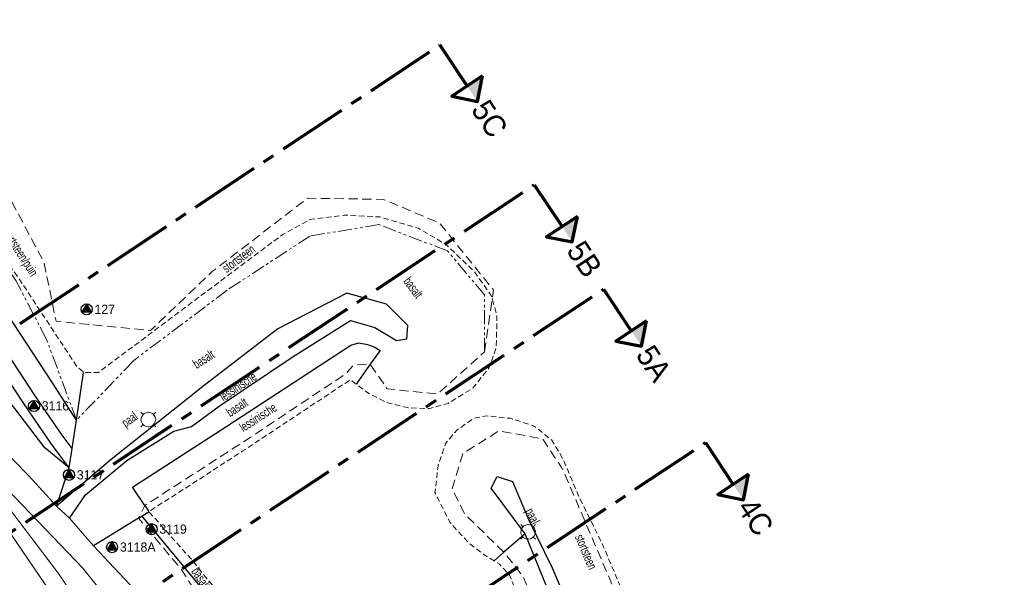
# Model space of a CAD drawing. Header units: metres. Extents: x 62183 to 64287, y 386037 to 390061.
# Tile 10 of 38: x 63436 to 63570, y 387269 to 387345. Entities that reach past the tile are written whole.
import ezdxf
from ezdxf.enums import TextEntityAlignment as Align

# ---------------------------------------------------------------- set-up
doc = ezdxf.new("R2010")
doc.units = ezdxf.units.M
for name, pattern in [('CENTER2', [28.575, 19.05, -3.175, 3.175, -3.175]), ('HIDDEN', [0.375, 0.25, -0.125]), ('PHANTOM2', [1.25, 0.625, -0.125, 0.125, -0.125, 0.125, -0.125])]:
    doc.linetypes.add(name, pattern=pattern)
for name, color, linetype, lineweight in [('BS-Boorpunten', 253, 'CONTINUOUS', 25), ('BS-Boorpuntnummer', 253, 'CONTINUOUS', 25), ('BS-KANT-KREUKELBERM', 35, 'PHANTOM2', 0), ('BS-KANT-VERHARDING', 253, 'CONTINUOUS', 0), ('BS-OVERIGE-PUNTEN', 253, 'CONTINUOUS', 0), ('BS-OVERIGE-TEKSTEN', 253, 'CONTINUOUS', 0), ('BS-PAAL-STEEN', 253, 'CONTINUOUS', 0), ('BS-RASTER', 253, 'RASTER', 0), ('BS-TEENSCHOT-GECONSTRUEERD', 1, 'HIDDEN', 13), ('BS-ZANDLIJN', 2, 'HIDDEN', 20), ('Plts-Dwarsprofiel 1-500', 5, 'CENTER2', 70)]:
    doc.layers.add(name, color=color, linetype=linetype, lineweight=lineweight)
doc.layers.add('BS-SCHEIDINGSL-TALUDBEKL-NTZ', color=253, linetype='CONTINUOUS')
doc.layers.add('BS-SCHEIDINGSLIJN-TALUDBEKL', color=253, linetype='CONTINUOUS')
doc.styles.add('StagCAD', font='StagCAD.ttf')
doc.linetypes.add('RASTER', pattern='A,3,-2,[200,RASTER,S=0.75,R=0,X=0,Y=0],-2,3', length=10)

# ---------------------------------------------------------------- blocks, each defined once
blk = doc.blocks.new('81', base_point=(62183.206022, 386036.879328))
at = {"layer": 'BS-OVERIGE-PUNTEN'}
blk.add_polyline3d([(62183.049772, 386036.410578, 0), (62182.924772, 386036.473078, 0), (62182.799772, 386036.598078, 0), (62182.737272, 386036.723078, 0), (62182.706022, 386036.848078, 0), (62182.737272, 386037.035578, 0), (62182.799772, 386037.160578, 0), (62182.924772, 386037.285578, 0), (62183.049772, 386037.348078, 0), (62183.174772, 386037.379328, 0), (62183.237272, 386037.379328, 0), (62183.362272, 386037.348078, 0), (62183.487272, 386037.285578, 0), (62183.612272, 386037.160578, 0), (62183.674772, 386037.035578, 0), (62183.706022, 386036.910578, 0), (62183.674772, 386036.723078, 0), (62183.612272, 386036.598078, 0), (62183.487272, 386036.473078, 0), (62183.362272, 386036.410578, 0), (62183.237272, 386036.379328, 0), (62183.174772, 386036.379328, 0)], close=True, dxfattribs=at)
for points in [[(62182.862272, 386037.223078, 0), (62182.706022, 386037.379328, 0)], [(62183.549772, 386037.223078, 0), (62183.706022, 386037.379328, 0)], [(62182.862272, 386036.535578, 0), (62182.706022, 386036.379328, 0)], [(62183.549772, 386036.535578, 0), (62183.706022, 386036.379328, 0)]]:
    blk.add_polyline3d(points, dxfattribs=at)
blk = doc.blocks.new('punt-boring')
at = {"layer": 'BS-Boorpunten'}
h = blk.add_hatch(color=8, dxfattribs=at)
h.dxf.hatch_style = 1
h.paths.add_polyline_path([(0.01, 1), (-0.87, -0.49), (0.86, -0.51)])
h = blk.add_hatch(color=1, dxfattribs=at)
h.dxf.hatch_style = 1
h.paths.add_polyline_path([(0.01, 1), (-0.87, -0.49), (0.86, -0.51)])
at = {"layer": 'BS-Boorpunten', "color": 8}
blk.add_lwpolyline([(0.01, 1), (-0.87, -0.49), (0.86, -0.51)], close=True, dxfattribs=at)
at = {"layer": 'BS-Boorpunten', "color": 1}
blk.add_lwpolyline([(0.01, 1), (-0.87, -0.49), (0.86, -0.51)], close=True, dxfattribs=at)
at = {"layer": 'BS-Boorpunten', "color": 8}
blk.add_circle((0, 0), 1, dxfattribs=at)
at = {"layer": 'BS-Boorpunten', "color": 1}
blk.add_circle((0, 0), 1, dxfattribs=at)
blk = doc.blocks.new('*U287', base_point=(63445.08, 387305.393))
at = {"layer": 'BS-Boorpunten', "xscale": 1.499999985, "yscale": 1.499999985, "zscale": 1.499999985}
blk.add_blockref('punt-boring', (63445.08, 387305.393), dxfattribs=at)
at = {"layer": 'BS-Boorpuntnummer', "linetype": 'ByBlock', "insert": (63447.2, 387305.393), "char_height": 2.5, "attachment_point": 4}
blk.add_mtext('127', dxfattribs=at)
blk = doc.blocks.new('*U432', base_point=(63437.927, 387292.273))
at = {"layer": 'BS-Boorpunten', "xscale": 1.499999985, "yscale": 1.499999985, "zscale": 1.499999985}
blk.add_blockref('punt-boring', (63437.927, 387292.273), dxfattribs=at)
at = {"layer": 'BS-Boorpuntnummer', "linetype": 'ByBlock', "insert": (63440.047, 387292.273), "char_height": 2.5, "attachment_point": 4}
blk.add_mtext('3116', dxfattribs=at)
blk = doc.blocks.new('*U433', base_point=(63442.689, 387282.914))
at = {"layer": 'BS-Boorpunten', "xscale": 1.499999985, "yscale": 1.499999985, "zscale": 1.499999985}
blk.add_blockref('punt-boring', (63442.689, 387282.914), dxfattribs=at)
at = {"layer": 'BS-Boorpuntnummer', "linetype": 'ByBlock', "insert": (63444.809, 387282.914), "char_height": 2.5, "attachment_point": 4}
blk.add_mtext('3117', dxfattribs=at)
blk = doc.blocks.new('*U434', base_point=(63448.532, 387273.104))
at = {"layer": 'BS-Boorpunten', "xscale": 1.499999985, "yscale": 1.499999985, "zscale": 1.499999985}
blk.add_blockref('punt-boring', (63448.532, 387273.104), dxfattribs=at)
at = {"layer": 'BS-Boorpuntnummer', "linetype": 'ByBlock', "insert": (63450.652, 387273.104), "char_height": 2.5, "attachment_point": 4}
blk.add_mtext('3118', dxfattribs=at)
blk = doc.blocks.new('*U435', base_point=(63448.532, 387273.104))
at = {"layer": 'BS-Boorpunten', "xscale": 1.499999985, "yscale": 1.499999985, "zscale": 1.499999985}
blk.add_blockref('punt-boring', (63448.532, 387273.104), dxfattribs=at)
at = {"layer": 'BS-Boorpuntnummer', "linetype": 'ByBlock', "insert": (63450.652, 387273.104), "char_height": 2.5, "attachment_point": 4}
blk.add_mtext('3118A', dxfattribs=at)
blk = doc.blocks.new('*U436', base_point=(63454.28, 387275.767))
at = {"layer": 'BS-Boorpunten', "xscale": 1.499999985, "yscale": 1.499999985, "zscale": 1.499999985}
blk.add_blockref('punt-boring', (63454.28, 387275.767), dxfattribs=at)
at = {"layer": 'BS-Boorpuntnummer', "linetype": 'ByBlock', "insert": (63456.4, 387275.767), "char_height": 2.5, "attachment_point": 4}
blk.add_mtext('3119', dxfattribs=at)
blk = doc.blocks.new('A$C58CE76E8')
at = {"layer": 'BS-Boorpunten', "xscale": 0.5, "yscale": 0.5, "zscale": 0.5}
for name, p in [('*U287', (63445.08, 387305.393)), ('*U432', (63437.927, 387292.273)), ('*U433', (63442.689, 387282.914)), ('*U436', (63453.889, 387275.545)), ('*U434', (63448.532, 387273.104)), ('*U435', (63448.532, 387273.104))]:
    blk.add_blockref(name, p, dxfattribs=at)
at = {"layer": 'BS-Boorpunten', "color": 253, "xscale": 0.5, "yscale": 0.5, "zscale": 0.5}
for name, p in [('*U287', (63445.08, 387305.393)), ('*U287', (63445.08, 387305.393)), ('*U287', (63445.08, 387305.393)), ('*U432', (63437.927, 387292.273)), ('*U432', (63437.927, 387292.273)), ('*U432', (63437.927, 387292.273)), ('*U433', (63442.689, 387282.914)), ('*U433', (63442.689, 387282.914)), ('*U433', (63442.689, 387282.914)), ('*U436', (63453.889, 387275.545)), ('*U436', (63453.889, 387275.545)), ('*U436', (63453.889, 387275.545)), ('*U434', (63448.532, 387273.104)), ('*U435', (63448.532, 387273.104)), ('*U434', (63448.532, 387273.104)), ('*U435', (63448.532, 387273.104)), ('*U434', (63448.532, 387273.104)), ('*U435', (63448.532, 387273.104))]:
    blk.add_blockref(name, p, dxfattribs=at)
at = {"layer": 'BS-Boorpuntnummer', "color": 8, "xscale": 0.7499999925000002, "yscale": 0.7499999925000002, "zscale": 0.7499999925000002}
for p in [(63445.08, 387305.393), (63437.927, 387292.273), (63442.689, 387282.914), (63453.889, 387275.545), (63448.532, 387273.104), (63448.532, 387273.104)]:
    blk.add_blockref('punt-boring', p, dxfattribs=at)
at = {"layer": 'BS-Boorpuntnummer', "color": 8, "char_height": 1.25, "attachment_point": 4}
for s, insert in [('127', (63446.14, 387305.393)), ('3116', (63438.987, 387292.273)), ('3117', (63443.749, 387282.914)), ('3118A', (63449.592, 387273.104)), ('3118', (63449.592, 387273.104))]:
    blk.add_mtext(s, dxfattribs=dict(at, insert=insert))

msp = doc.modelspace()

# ---------------------------------------------------------------- linework, layer by layer
at = {"layer": 'BS-KANT-KREUKELBERM', "ltscale": 3}
msp.add_lwpolyline([(63499.08, 387299.63), (63499.07, 387307.36), (63494.04, 387313.31), (63484.76, 387316.88), (63475.38, 387315.33), (63464.14, 387307.99), (63451.42, 387298.41), (63443.71, 387290.34), (63439.65, 387301.29), (63435.48, 387309.29), (63422.35, 387329.03), (63419.61, 387336.92), (63409.2, 387358.19)], dxfattribs=at)
at = {"layer": 'BS-KANT-VERHARDING'}
for points in [[(63456.55, 387255.3), (63458.38, 387256.51), (63459.32, 387257.45), (63460.27, 387258.21), (63455.16, 387263.55), (63446.03, 387273.28), (63442.77, 387277.02), (63440.99, 387278.66), (63437.21, 387282.81), (63429.11, 387291.06), (63421.59, 387300.38), (63420.95, 387299.85), (63419.85, 387299.2), (63419.27, 387298.52), (63418.29, 387298.05), (63427.75, 387285.21), (63442.66, 387263.35), (63454.02, 387246.36), (63466.16, 387227.92), (63482.57, 387202.58), (63495.35, 387183.1), (63498.12, 387177.27), (63503.44, 387165.19), (63504.41, 387165.54)], [(63519.16, 387124.73), (63517.09, 387131.7), (63514.54, 387142.12), (63512.36, 387148.29), (63507.79, 387157.83), (63504.41, 387165.54), (63499.75, 387176.05), (63492.62, 387191.41), (63487.59, 387202.45), (63482.72, 387212.91), (63477.64, 387222.15), (63469.74, 387235.02), (63461.7, 387246.95), (63456.55, 387255.3), (63451.91, 387261.07), (63444.58, 387270.25), (63434.31, 387280.98), (63425.05, 387290.82), (63419.27, 387298.52)], [(63425.05, 387290.82), (63441.26, 387269.55), (63452.62, 387252.56), (63464.76, 387234.12), (63481.17, 387208.78), (63492.76, 387191.11)]]:
    msp.add_lwpolyline(points, dxfattribs=at)
at = {"layer": 'BS-RASTER', "flags": 128}
msp.add_lwpolyline([(63534.72, 387073.48), (63540.57, 387076.95), (63531.02, 387096.62), (63518.78, 387122.45), (63515.67, 387132.06), (63513.66, 387141.05), (63511.77, 387146.86), (63503.43, 387165.18), (63498.1, 387177.26), (63495.33, 387183.09), (63482.56, 387202.57), (63466.14, 387227.91), (63454, 387246.35), (63442.65, 387263.34), (63427.74, 387285.2), (63418.28, 387298.02), (63416.84, 387297.4), (63411.25, 387305.33)], dxfattribs=at)
at = {"layer": 'BS-SCHEIDINGSL-TALUDBEKL-NTZ'}
for points in [[(63483.56, 387297.93), (63481.63, 387295.24)], [(63443.71, 387290.34), (63444.67, 387296.83)], [(63452.12, 387277.06), (63453.52, 387277.92)], [(63452.96, 387278.76), (63453.52, 387277.93)], [(63464.43, 387263.05), (63452.58, 387277.34)], [(63501.7, 387272.43), (63500.35, 387271.25)]]:
    msp.add_lwpolyline(points, dxfattribs=at)
at = {"layer": 'BS-SCHEIDINGSLIJN-TALUDBEKL'}
for points in [[(63442.69, 387283.89), (63440.21, 387287.2), (63436.45, 387292.72), (63428.47, 387304.85), (63425.93, 387308.36), (63419.86, 387317.51), (63418.93, 387318.92), (63411.66, 387329.93), (63406.32, 387343.06), (63401.5, 387355.25)], [(63443.11, 387286.51), (63441.76, 387288.3), (63438.02, 387293.77), (63430.05, 387305.89), (63427.51, 387309.41), (63421.83, 387318.03)], [(63442.77, 387277.02), (63444.93, 387280.2), (63450.52, 387284.88), (63456.9, 387288.86), (63459.32, 387289.46), (63463.05, 387292.26), (63473.12, 387299), (63480.9, 387303.88), (63484.2, 387302.9), (63487.13, 387301.14), (63488.52, 387301.39), (63488.66, 387303.21), (63485.75, 387306.08), (63480.36, 387307.57), (63471.02, 387302.75), (63461.04, 387295.04), (63448.42, 387285), (63440.99, 387278.66), (63442.69, 387283.89), (63443.11, 387286.51), (63443.71, 387290.34), (63440.43, 387295.39), (63432.48, 387307.48)], [(63442.69, 387283.89), (63439.41, 387286.58), (63435.32, 387291.91), (63426.31, 387303.39)], [(63452.96, 387278.76), (63451.29, 387281.25), (63464.1, 387289.51), (63480.91, 387300.53), (63482.02, 387300.84), (63483.19, 387300.6), (63484.07, 387300.3), (63484.91, 387299.8), (63483.56, 387297.93)], [(63509.53, 387262.7), (63504.56, 387274.91), (63499.97, 387281.11), (63500.79, 387282.7), (63502.87, 387282.01), (63505.06, 387276.78), (63508.26, 387270.32), (63518.23, 387246.88)], [(63452.12, 387277.06), (63446.03, 387273.28)], [(63504.56, 387274.91), (63501.7, 387272.43)]]:
    msp.add_lwpolyline(points, dxfattribs=at)
at = {"layer": 'BS-TEENSCHOT-GECONSTRUEERD', "ltscale": 3, "flags": 128}
for points in [[(63465.67, 387263.56), (63459.24, 387271.51), (63453.52, 387277.93), (63453.52, 387277.92), (63453.52, 387277.93), (63466.29, 387286.16), (63480.85, 387295.82), (63481.63, 387295.24), (63483.22, 387294.05), (63485.8, 387292.73), (63488.8, 387292.01), (63491.59, 387291.92), (63494.12, 387292.62), (63497.51, 387294.73), (63499.71, 387297.49), (63500.66, 387300.21), (63500.75, 387304.57), (63499.97, 387307.28), (63497.61, 387310.59), (63493.86, 387314.17), (63490.12, 387316.38), (63484.88, 387317.92), (63480.08, 387318.18), (63475.37, 387317.57), (63471.7, 387315.56), (63446.67, 387296.81), (63444.67, 387296.83), (63443.76, 387297.61), (63435.82, 387309.68), (63433.26, 387313.22), (63427.19, 387322.37), (63423.23, 387329.49), (63420.74, 387334.54), (63408.88, 387361.31), (63399.22, 387375.91), (63384.01, 387398.88), (63370.3, 387420.39), (63368.86, 387422.12), (63346.74, 387445.44), (63338.9, 387456.81), (63329.14, 387472.07), (63309.26, 387502.53), (63294.58, 387523.48), (63281.09, 387544.87), (63278.71, 387549.5), (63274.96, 387558.14), (63271.18, 387566.62), (63269.86, 387569.72), (63266.08, 387575.42), (63257.86, 387587.61), (63254.21, 387593.49), (63241.12, 387612.74), (63238.72, 387616.27), (63231.95, 387624.5), (63223.5, 387632.91), (63217.99, 387639.15), (63203.84, 387659.41), (63198.14, 387667.88), (63181.92, 387692.51), (63164.86, 387718.87), (63154.14, 387735.8), (63143.85, 387751.73), (63136.56, 387763.47), (63136.97, 387763.67), (63129.34, 387778.02), (63125.73, 387783.26), (63111.78, 387805.43), (63095.03, 387830.64), (63088.96, 387837.97), (63075.18, 387853.89), (63070.42, 387861.68), (63069.89, 387861.4), (63064, 387870.79), (63043.38, 387902.36), (63032.98, 387918.72), (63004.45, 387961.04), (62988.13, 387987.34), (62977.58, 388003.19), (62965.38, 388019.69), (62958.93, 388026.04), (62940.67, 388043.4), (62917.73, 388063.78), (62901.32, 388078.27), (62881.2, 388094.12), (62874.11, 388099.42)], [(63806.32, 386751.21), (63768.15, 386809.24), (63750.98, 386835.41), (63730.22, 386866.64), (63696.18, 386918.29), (63679.75, 386942.63), (63656.19, 386978.1), (63640.6, 387001.96), (63630.58, 387016.69), (63606.12, 387053.44), (63585.15, 387085.14), (63569.06, 387110), (63554.51, 387131.62), (63530.2, 387167.84), (63523.51, 387177.63), (63506.19, 387203.69), (63493.81, 387222.3), (63493.76, 387222.93), (63493.89, 387223.47), (63494.23, 387223.91), (63509.63, 387233.83), (63519.74, 387240.35), (63524.05, 387243.64), (63525.05, 387245.02), (63525.38, 387246.4), (63525.43, 387247.78), (63525.13, 387249.81), (63515.08, 387273.45), (63511.89, 387279.9), (63509.79, 387284.91), (63508.19, 387287.64), (63505.81, 387289.54), (63502.57, 387290.59), (63499.38, 387290.92), (63497.58, 387290.6), (63495.29, 387288.97), (63493.77, 387287.16), (63492.77, 387284.16), (63492.33, 387280.51), (63494.39, 387276.45), (63496.96, 387273.64), (63498.96, 387272.12), (63500.35, 387271.25), (63501.1, 387270.78), (63502.43, 387269.35), (63505.85, 387261.13), (63509.01, 387254.01), (63508.91, 387252.38), (63485.61, 387237.43), (63485.4, 387237.29)]]:
    msp.add_lwpolyline(points, dxfattribs=at)
at = {"layer": 'BS-ZANDLIJN', "ltscale": 5, "flags": 128}
for points in [[(63499.08, 387299.63), (63500.1, 387306.8), (63500.27, 387307.99), (63492.93, 387317.11), (63485.31, 387320.31), (63475.04, 387320.46), (63462.1, 387310.5), (63453.76, 387302.52), (63440.93, 387303.78), (63439.29, 387311.75), (63425.01, 387338.69), (63416.67, 387354.76), (63402.28, 387380.84), (63385.28, 387406.49), (63374.18, 387421.66), (63362.49, 387439.23), (63353.78, 387446.19), (63334.9, 387474.97), (63319.09, 387498.52), (63302.14, 387523.17), (63290.16, 387543.28), (63284.12, 387557.03), (63269.4, 387580.68), (63253.34, 387604.89), (63262.31, 387614.97), (63262.18, 387620.97), (63256.2, 387625.51), (63237.06, 387626.56), (63224.06, 387644.56), (63216.36, 387654.02), (63197.93, 387680.66), (63184.85, 387699.77), (63185.17, 387703.51), (63161.21, 387737.38), (63146.38, 387762.17), (63132.37, 387780.02), (63135.45, 387789.41), (63133.35, 387803.78), (63124.99, 387813.96), (63116.28, 387808.33), (63105.35, 387823.92), (63110.55, 387828.03), (63104.78, 387835.02), (63099.89, 387831.82), (63092.83, 387846.72), (63082.81, 387855.9), (63064.07, 387885.9), (63046.82, 387909.75), (63026.5, 387938.73), (63021.75, 387950.76), (63011.69, 387964.23), (62993.29, 387992.34), (62976.78, 388012.96), (62963.96, 388032.4), (62944.94, 388049.53), (62923.13, 388068.32), (62903.35, 388085.18), (62886.25, 388099.87), (62867.92, 388115.3), (62842.43, 388127.04), (62811.69, 388149.25), (62781.94, 388164.96), (62758.96, 388179.44), (62753.68, 388189.75), (62734.43, 388203.05), (62722.76, 388228.37), (62716.48, 388251.68), (62715.49, 388256.83), (62721.04, 388258.28), (62723.79, 388262.51), (62722.96, 388267.45), (62728.46, 388268.46), (62735.89, 388270.43), (62739.09, 388277.71), (62738.04, 388284.96), (62721.63, 388286.09), (62706.72, 388286.62), (62702.37, 388293.45), (62701.43, 388303.08), (62698.17, 388319.03), (62691.06, 388347.29), (62690.84, 388357.66), (62692.49, 388361.28), (62702.86, 388363.85), (62714.73, 388369.8), (62715.6, 388375.47), (62713.66, 388378.99), (62691.75, 388380.24), (62678.34, 388377.27), (62678.69, 388386.99), (62673.97, 388406.28), (62665, 388441.7), (62657.91, 388475.31), (62648.33, 388509.34), (62640.08, 388538.69), (62631.17, 388573.95), (62632.11, 388584), (62630.94, 388588.92), (62626.55, 388594.17), (62623.28, 388606.17), (62616.39, 388632.84), (62609.21, 388662.02), (62603.99, 388666.66)], [(63465.46, 387263.63), (63462.96, 387262.04), (63458.1, 387269.86), (63452.12, 387277.06), (63452.96, 387278.76), (63465.75, 387287), (63480.19, 387296.58), (63481.31, 387297.84), (63483.56, 387297.93), (63485.85, 387294.6), (63492.68, 387293.88), (63499.08, 387299.63)], [(63519.95, 387241.33), (63523.84, 387245.02), (63524.21, 387249.26), (63516.48, 387267.78), (63509.61, 387283.8), (63506.94, 387287.81), (63501.01, 387288.89), (63496.11, 387285.82), (63494.66, 387281.03), (63496.4, 387277.54), (63501.7, 387272.43), (63504.27, 387269.15), (63511.56, 387252.83), (63510.82, 387252.15), (63509.67, 387251.1), (63501.32, 387245.98), (63493.66, 387240.92), (63486.95, 387235.37), (63485.61, 387237.43)]]:
    msp.add_lwpolyline(points, dxfattribs=at)
at = {"layer": 'BS-ZANDLIJN'}
msp.add_point((63500.1, 387306.8), dxfattribs=at)
at = {"layer": 'Plts-Dwarsprofiel 1-500', "ltscale": 0.5}
for p, q in [((63400.35, 387279.75), (63493.02, 387341.26)), ((63413, 387260.68), (63505.82, 387322.28)), ((63422.38, 387246.51), (63515.21, 387308.12)), ((63436.18, 387225.66), (63529.04, 387287.29))]:
    msp.add_line(p, q, dxfattribs=at)
at = {"layer": 'Plts-Dwarsprofiel 1-500', "linetype": 'Continuous', "ltscale": 0.5}
for p, q in [((63492.96, 387341.35), (63496.72, 387335.68)), ((63505.82, 387322.28), (63509.58, 387316.62)), ((63515.21, 387308.12), (63518.97, 387302.46)), ((63529.04, 387287.29), (63532.8, 387281.63))]:
    msp.add_line(p, q, dxfattribs=at)
at = {"layer": 'Plts-Dwarsprofiel 1-500', "linetype": 'Continuous', "ltscale": 0.5, "flags": 128}
for points in [[(63498.8, 387337.06), (63494.64, 387334.3), (63498.1, 387333.6), (63498.8, 387337.06)], [(63511.66, 387318), (63507.49, 387315.23), (63510.96, 387314.53), (63511.66, 387318)], [(63521.06, 387303.84), (63516.89, 387301.07), (63520.36, 387300.37), (63521.06, 387303.84)], [(63534.88, 387283.01), (63530.72, 387280.24), (63534.18, 387279.54), (63534.88, 387283.01)]]:
    msp.add_lwpolyline(points, dxfattribs=at)
at = {"layer": 'Plts-Dwarsprofiel 1-500', "linetype": 'Continuous', "ltscale": 0.5}
for points in [[(63496.72, 387335.68), (63498.1, 387333.6), (63498.8, 387337.06)], [(63509.58, 387316.62), (63510.96, 387314.53), (63511.66, 387318)], [(63518.97, 387302.46), (63520.36, 387300.37), (63521.06, 387303.84)], [(63532.8, 387281.63), (63534.18, 387279.54), (63534.88, 387283.01)]]:
    msp.add_solid(points, dxfattribs=at)

# ---------------------------------------------------------------- block references
at = {"layer": 'BS-Boorpunten', "color": 253}
msp.add_blockref('A$C58CE76E8', (0, 0), dxfattribs=at)
at = {"layer": 'BS-PAAL-STEEN', "xscale": 2, "yscale": 2, "zscale": 2}
for p in [(63453.45, 387290.42), (63504.97, 387275.17)]:
    msp.add_blockref('81', p, dxfattribs=at)

# ---------------------------------------------------------------- texts
at = {"layer": 'BS-OVERIGE-TEKSTEN', "width": 0.68}
for s, rotation, p in [('stortsteen/puin', 302.8479, (63435.9, 387313.12)), ('stortsteen', 36.7401, (63465.7, 387312.27)), ('basalt', 306.8699, (63489.41, 387308.34)), ('basalt', 32.8166, (63460.93, 387298.64)), ('lessinische', 33.8107, (63465.61, 387294.93)), ('basalt', 33.8107, (63465.46, 387292.11)), ('lessinische', 32.8104, (63468.31, 387290.75)), ('paal', 36.2542, (63450.98, 387290.32)), ('paal', 296.3235, (63505.44, 387277.25)), ('stortsteen', 293.035, (63512.83, 387272.47)), ('basalt', 302.8678, (63460.6, 387268.9))]:
    msp.add_text(s, height=1.25, rotation=rotation, dxfattribs=at).set_placement(p, align=Align.MIDDLE)
at = {"layer": 'Plts-Dwarsprofiel 1-500', "linetype": 'Continuous', "ltscale": 0.5, "style": 'StagCAD', "width": 0.96}
for s, p in [('5C', (63499.76, 387331.26)), ('5B', (63512.62, 387312.2)), ('5A', (63522.02, 387298.04)), ('4C', (63535.84, 387277.21))]:
    msp.add_text(s, height=3, rotation=303.5721, dxfattribs=at).set_placement(p, align=Align.MIDDLE)

doc.saveas('drawing.dxf')
